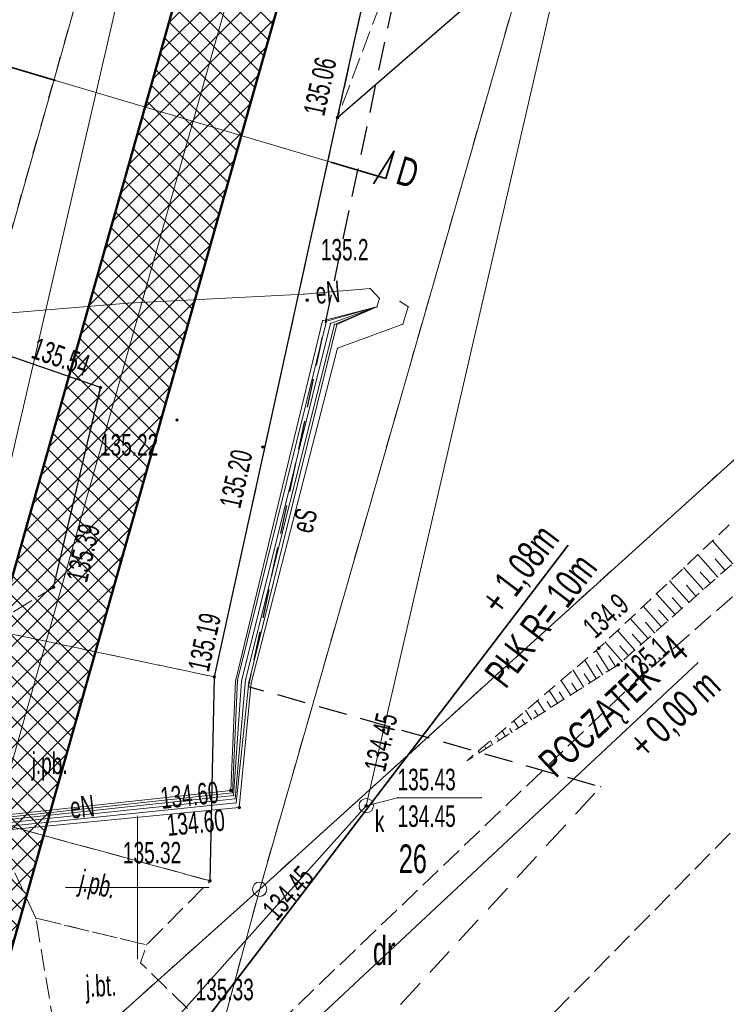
# Model space of a CAD drawing. Extents: x 6456700 to 6518119, y 5963420 to 5980059.
# Tile 79 of 256: x 6512165 to 6512189, y 5964495 to 5964529. Entities that reach past the tile are written whole.
import ezdxf
from ezdxf.enums import TextEntityAlignment as Align

# ---------------------------------------------------------------- set-up
doc = ezdxf.new("R2010")
doc.units = 0
doc.header["$MEASUREMENT"] = 0
for name, pattern in [('L_0_03', [1, 0.5, -0.5]), ('L_0_04', [1.5, 1, -0.5]), ('L_0_52', [1, 0.75, -0.25]), ('L_0_5A', [0.75, 0.5, -0.25])]:
    doc.linetypes.add(name, pattern=pattern)
doc.layers.get('0').update_dxf_attribs({"color": 2, "linetype": 'CONTINUOUS', "lineweight": 5})
for name, color, linetype, lineweight in [('000_Inne__niezydentyfikowane_', 7, 'CONTINUOUS', 18), ('18mm Kreska ciągła', 7, 'CONTINUOUS', 18), ('202_punkt_graniczny', 7, 'CONTINUOUS', 18), ('210_oznaczenie_konturu_uzytku_gruntowego', 96, 'CONTINUOUS', 18), ('211_numer_dzialki_ewidencyjnej', 7, 'CONTINUOUS', 18), ('218_kontur_uzytku_gruntowego', 96, 'L_0_03', 18), ('219_dzialka_ewidencyjna', 7, 'CONTINUOUS', 18), ('35mm Ciągła', 7, 'CONTINUOUS', 35), ('50mm Kreska ciągła', 7, 'CONTINUOUS', 50), ('9mm Kreska ciągła', 252, 'CONTINUOUS', 9), ('jezdnia', 7, 'CONTINUOUS', 18), ('jezdnia_Atr17', 7, 'CONTINUOUS', 18), ('kraweznik', 7, 'CONTINUOUS', 18), ('pikieta_naturalna', 7, 'CONTINUOUS', 18), ('pikieta_naturalna_Atr2', 7, 'CONTINUOUS', 18), ('pikieta_sztuczna', 7, 'CONTINUOUS', 18), ('pikieta_sztuczna_Atr2', 7, 'CONTINUOUS', 18), ('przewod_elektroenergetyczny_podziemny', 7, 'CONTINUOUS', 18), ('przewod_elektroenergetyczny_podziemny_Atr1', 7, 'CONTINUOUS', 18), ('przewod_elektroenergetyczny_sredniego_napiecia', 7, 'CONTINUOUS', 18), ('przewod_kanalizacyjny', 7, 'CONTINUOUS', 18), ('rzedna', 7, 'CONTINUOUS', 18), ('rzedna_Atr2', 7, 'CONTINUOUS', 18), ('rzedna_Atr3', 7, 'CONTINUOUS', 18), ('siatka_krzyrzy', 7, 'CONTINUOUS', 18), ('skarpa_nieumocniona', 7, 'CONTINUOUS', 18), ('studnia_kanalizacyjna', 7, 'CONTINUOUS', 18), ('studnia_kanalizacyjna_Atr17', 7, 'CONTINUOUS', 18), ('Zakres', 7, 'CONTINUOUS', 18)]:
    doc.layers.add(name, color=color, linetype=linetype, lineweight=lineweight)
doc.styles.get("Standard").update_dxf_attribs({"font": 'txt', "width": 0.75})
doc.styles.add('Znaczniki', font='GOTHIC.TTF', dxfattribs={"width": 0.7})

# ---------------------------------------------------------------- blocks, each defined once
blk = doc.blocks.new('mdcp_nowa')
at = {"layer": 'pikieta_naturalna', "linetype": 'Continuous', "lineweight": 18}
for points in [[(6494905.91, 5980970.425, 1), (6494905.91, 5980970.515, 1)], [(6494916.07, 5980958.295, 1), (6494916.07, 5980958.385, 1)], [(6494916.74, 5980957.715, 1), (6494916.74, 5980957.805, 1)]]:
    blk.add_hatch(color=18, dxfattribs=at).paths.add_polyline_path(points)
at = {"layer": 'pikieta_sztuczna', "linetype": 'Continuous', "lineweight": 18}
for points in [[(6494906.97, 5980976.785, 1), (6494906.97, 5980976.875, 1)], [(6494898.72, 5980967.375, 1), (6494898.72, 5980967.465, 1)], [(6494901.38, 5980966.245, 1), (6494901.38, 5980966.335, 1)], [(6494904.37, 5980965.305, 1), (6494904.37, 5980965.395, 1)], [(6494897.08, 5980960.415, 1), (6494897.08, 5980960.505, 1)], [(6494902.68, 5980957.295, 1), (6494902.68, 5980957.385, 1)], [(6494902.53, 5980950.185, 1), (6494902.53, 5980950.275, 1)]]:
    blk.add_hatch(color=18, dxfattribs=at).paths.add_polyline_path(points)
at = {"layer": 'rzedna', "linetype": 'Continuous', "lineweight": 18}
for color, points in [(18, [(6494908.57, 5980955.435, 1), (6494908.57, 5980955.525, 1)]), (1, [(6494903.25, 5980953.335, 1), (6494903.25, 5980953.425, 1)]), (1, [(6494903.55, 5980952.745, 1), (6494903.55, 5980952.835, 1)]), (34, [(6494907.97, 5980952.805, 1), (6494907.97, 5980952.895, 1)]), (18, [(6494905.53, 5980950.085, 1), (6494905.53, 5980950.175, 1)])]:
    blk.add_hatch(color=color, dxfattribs=at).paths.add_polyline_path(points)
at = {"layer": '000_Inne__niezydentyfikowane_', "linetype": 'Continuous', "lineweight": 18, "flags": 128}
for points in [[(6494920.73, 5980961.28), (6494920.02, 5980962.08)], [(6494920.21, 5980960.82), (6494919.52, 5980961.6)], [(6494920.47, 5980961.05), (6494920.12, 5980961.45)], [(6494919.7, 5980960.38), (6494919.03, 5980961.14)], [(6494919.95, 5980960.6), (6494919.61, 5980960.98)], [(6494919.2, 5980959.94), (6494918.54, 5980960.68)], [(6494919.45, 5980960.15), (6494919.12, 5980960.53)], [(6494918.72, 5980959.51), (6494918.07, 5980960.23)], [(6494918.96, 5980959.72), (6494918.63, 5980960.09)], [(6494918.24, 5980959.09), (6494917.61, 5980959.8)], [(6494918.48, 5980959.3), (6494918.16, 5980959.66)], [(6494917.78, 5980958.68), (6494917.16, 5980959.37)], [(6494918.01, 5980958.88), (6494917.7, 5980959.23)], [(6494917.32, 5980958.27), (6494916.72, 5980958.95)], [(6494917.55, 5980958.47), (6494917.24, 5980958.82)], [(6494916.88, 5980957.88), (6494916.29, 5980958.55)], [(6494916.42, 5980957.56), (6494915.98, 5980958.26)], [(6494917.1, 5980958.08), (6494916.8, 5980958.41)], [(6494915.98, 5980957.28), (6494915.58, 5980957.92)], [(6494916.65, 5980957.7), (6494916.42, 5980958.07)], [(6494915.53, 5980956.99), (6494915.17, 5980957.57)], [(6494915.76, 5980957.14), (6494915.56, 5980957.44)], [(6494916.2, 5980957.42), (6494915.99, 5980957.75)], [(6494915.08, 5980956.71), (6494914.75, 5980957.22)], [(6494915.3, 5980956.85), (6494915.13, 5980957.12)], [(6494914.63, 5980956.42), (6494914.34, 5980956.87)], [(6494914.85, 5980956.56), (6494914.7, 5980956.8)], [(6494914.17, 5980956.13), (6494913.93, 5980956.51)], [(6494914.4, 5980956.28), (6494914.27, 5980956.48)], [(6494913.72, 5980955.85), (6494913.52, 5980956.16)], [(6494913.95, 5980955.99), (6494913.84, 5980956.16)], [(6494913.27, 5980955.56), (6494913.11, 5980955.81)], [(6494913.5, 5980955.7), (6494913.4, 5980955.84)], [(6494912.82, 5980955.27), (6494912.7, 5980955.46)], [(6494913.04, 5980955.41), (6494912.97, 5980955.53)], [(6494912.36, 5980954.98), (6494912.29, 5980955.11)], [(6494912.59, 5980955.13), (6494912.54, 5980955.21)], [(6494911.91, 5980954.7), (6494911.87, 5980954.76)], [(6494912.14, 5980954.84), (6494912.11, 5980954.89)]]:
    blk.add_lwpolyline(points, dxfattribs=at)
at = {"layer": '000_Inne__niezydentyfikowane_'}
for p in [(6494920.02, 5980962.08), (6494919.52, 5980961.6), (6494920.12, 5980961.45), (6494919.03, 5980961.14), (6494919.61, 5980960.98), (6494920.47, 5980961.05), (6494918.54, 5980960.68), (6494919.12, 5980960.53), (6494919.95, 5980960.6), (6494920.21, 5980960.82), (6494918.07, 5980960.23), (6494919.7, 5980960.38), (6494918.63, 5980960.09), (6494919.2, 5980959.94), (6494919.45, 5980960.15), (6494917.61, 5980959.8), (6494918.16, 5980959.66), (6494918.72, 5980959.51), (6494918.96, 5980959.72), (6494917.16, 5980959.37), (6494917.7, 5980959.23), (6494918.48, 5980959.3), (6494916.72, 5980958.95), (6494917.24, 5980958.82), (6494918.01, 5980958.88), (6494918.24, 5980959.09), (6494916.29, 5980958.55), (6494917.55, 5980958.47), (6494917.78, 5980958.68), (6494915.98, 5980958.26), (6494916.8, 5980958.41), (6494917.32, 5980958.27), (6494915.58, 5980957.92), (6494916.42, 5980958.07), (6494916.88, 5980957.88), (6494917.1, 5980958.08), (6494915.17, 5980957.57), (6494915.56, 5980957.44), (6494915.99, 5980957.75), (6494916.2, 5980957.42), (6494916.42, 5980957.56), (6494916.65, 5980957.7), (6494914.75, 5980957.22), (6494915.13, 5980957.12), (6494915.76, 5980957.14), (6494915.98, 5980957.28), (6494914.34, 5980956.87), (6494914.7, 5980956.8), (6494915.3, 5980956.85), (6494915.53, 5980956.99), (6494913.93, 5980956.51), (6494914.27, 5980956.48), (6494914.63, 5980956.42), (6494914.85, 5980956.56), (6494915.08, 5980956.71), (6494913.52, 5980956.16), (6494913.84, 5980956.16), (6494914.17, 5980956.13), (6494914.4, 5980956.28), (6494913.11, 5980955.81), (6494913.4, 5980955.84), (6494913.5, 5980955.7), (6494913.72, 5980955.85), (6494913.95, 5980955.99), (6494912.7, 5980955.46), (6494912.97, 5980955.53), (6494913.04, 5980955.41), (6494913.27, 5980955.56), (6494912.29, 5980955.11), (6494912.54, 5980955.21), (6494912.59, 5980955.13), (6494912.82, 5980955.27), (6494911.87, 5980954.76), (6494911.91, 5980954.7), (6494912.11, 5980954.89), (6494912.14, 5980954.84), (6494912.36, 5980954.98)]:
    blk.add_point(p, dxfattribs=at)
at = {"layer": '202_punkt_graniczny', "color": 7, "linetype": 'Continuous', "lineweight": 18}
blk.add_circle((6494904.26, 5980949.94), 0.25, dxfattribs=at)
at = {"layer": '202_punkt_graniczny'}
blk.add_point((6494904.26, 5980949.94), dxfattribs=at)
at = {"layer": '218_kontur_uzytku_gruntowego', "lineweight": 18, "flags": 128}
for points in [[(6494904.26, 5980949.94), (6494922.88, 5981014.92)], [(6494907.1, 5981013.59), (6494894.76, 5980969.89)], [(6494904.26, 5980949.94), (6494934.611, 5980977.438)], [(6494883.82, 5980931.62), (6494904.26, 5980949.94)], [(6494897.73, 5980925.81), (6494904.26, 5980949.94)]]:
    blk.add_lwpolyline(points, dxfattribs=at)
at = {"layer": '218_kontur_uzytku_gruntowego'}
blk.add_point((6494904.26, 5980949.94), dxfattribs=at)
blk.add_point((6494904.26, 5980949.94), dxfattribs=at)
blk.add_point((6494904.26, 5980949.94), dxfattribs=at)
blk.add_point((6494904.26, 5980949.94), dxfattribs=at)
blk.add_point((6494904.26, 5980949.94), dxfattribs=at)
blk.add_point((6494904.26, 5980949.94), dxfattribs=at)
blk.add_point((6494904.26, 5980949.94), dxfattribs=at)
blk.add_point((6494904.26, 5980949.94), dxfattribs=at)
at = {"layer": '219_dzialka_ewidencyjna', "color": 3, "linetype": 'Continuous', "lineweight": 18, "flags": 128}
for points in [[(6494904.26, 5980949.94), (6494922.88, 5981014.92)], [(6494894.76, 5980969.89), (6494907.1, 5981013.59)], [(6494934.611, 5980977.438), (6494904.26, 5980949.94)], [(6494883.82, 5980931.62), (6494904.26, 5980949.94)], [(6494897.73, 5980925.81), (6494904.26, 5980949.94)]]:
    blk.add_lwpolyline(points, dxfattribs=at)
at = {"layer": '219_dzialka_ewidencyjna', "color": 3}
blk.add_point((6494904.26, 5980949.94), dxfattribs=at)
blk.add_point((6494904.26, 5980949.94), dxfattribs=at)
blk.add_point((6494904.26, 5980949.94), dxfattribs=at)
blk.add_point((6494904.26, 5980949.94), dxfattribs=at)
at = {"layer": 'jezdnia', "color": 7, "linetype": 'L_0_52', "lineweight": 18, "flags": 128}
for points in [[(6494901.28, 5981033.55), (6494895.98, 5981037.05), (6494891.79, 5981038.5), (6494887.13, 5981039.27), (6494882.27, 5981039.11), (6494875.49, 5981037.4), (6494866.94, 5981034.2), (6494865.13, 5981033.98), (6494863.73, 5981033.8), (6494859.98, 5981033.33), (6494859.47, 5981035.75), (6494866.03, 5981036.51), (6494874.51, 5981040.25), (6494881.85, 5981042.1), (6494887.33, 5981042.28), (6494892.57, 5981041.41), (6494897.26, 5981039.7), (6494882.58, 5981059.01), (6494884.95, 5981060.87), (6494891.08, 5981052.78), (6494898.92, 5981042.35), (6494908.85, 5981029.59), (6494911.52, 5981023.9), (6494915.25, 5981014.07), (6494914.78, 5981012.09), (6494906.97, 5980976.83), (6494902.68, 5980957.34), (6494894.73, 5980959.02), (6494897.08, 5980960.46), (6494898.72, 5980967.42), (6494893.04, 5980969.39), (6494900.7, 5981004.04), (6494905.1, 5981024.68), (6494905.84, 5981028.59), (6494904.34, 5981030.87)], [(6494910.43, 5980986.04), (6494911.08, 5980985.84), (6494923.86, 5980997.3), (6494928.59, 5981006.39), (6494924.9, 5981009.58), (6494914.78, 5981012.09), (6494915.25, 5981014.07), (6494926.7, 5981012.44), (6494925.86, 5981009.71), (6494927.38, 5981009.24), (6494927.14, 5981008.42), (6494930.47, 5981007.46), (6494934.47, 5981006.27), (6494937.336, 5981005.402), (6494936.179, 5980993.529), (6494928.9, 5980995.86), (6494906.97, 5980976.83)], [(6494800.98, 5980766.05), (6494800.28, 5980765.21), (6494799.58, 5980764.38), (6494798.86, 5980763.57), (6494798.14, 5980762.76), (6494797.4, 5980761.96), (6494796.65, 5980761.17), (6494795.56, 5980759.97), (6494794.45, 5980758.8), (6494793.3, 5980757.65), (6494792.14, 5980756.53), (6494790.94, 5980755.44), (6494789.72, 5980754.37), (6494788.47, 5980753.34), (6494787.2, 5980752.33), (6494785.91, 5980751.36), (6494784.6, 5980750.41), (6494783.26, 5980749.5), (6494781.9, 5980748.62), (6494780.52, 5980747.77), (6494779.49, 5980747.15), (6494778.44, 5980746.54), (6494777.4, 5980745.94), (6494776.34, 5980745.36), (6494775.28, 5980744.78), (6494774.21, 5980744.23), (6494773.13, 5980743.68), (6494772.05, 5980743.15), (6494770.96, 5980742.63), (6494769.86, 5980742.12), (6494768.76, 5980741.63), (6494767.65, 5980741.15), (6494766.54, 5980740.68), (6494754.8, 5980736.16), (6494735.09, 5980729.04), (6494724.78, 5980724.36), (6494723.57, 5980723.74), (6494722.37, 5980723.09), (6494721.19, 5980722.42), (6494720.02, 5980721.72), (6494718.86, 5980721.01), (6494717.72, 5980720.27), (6494716.59, 5980719.51), (6494715.47, 5980718.73), (6494714.37, 5980717.93), (6494713.29, 5980717.1), (6494712.22, 5980716.26), (6494711.16, 5980715.4), (6494710.13, 5980714.51), (6494709.11, 5980713.61), (6494707.48, 5980712.2), (6494705.88, 5980710.76), (6494704.3, 5980709.3), (6494702.75, 5980707.8), (6494701.22, 5980706.28), (6494699.72, 5980704.74), (6494698.24, 5980703.17), (6494696.79, 5980701.57), (6494695.37, 5980699.95), (6494693.98, 5980698.31), (6494692.61, 5980696.64), (6494691.28, 5980694.95), (6494689.97, 5980693.24), (6494678.42, 5980678.9), (6494663.6, 5980660.49), (6494656.62, 5980651.14), (6494655.4, 5980649.55), (6494654.2, 5980647.93), (6494653.04, 5980646.3), (6494651.91, 5980644.64), (6494650.81, 5980642.95), (6494649.75, 5980641.25), (6494648.71, 5980639.53), (6494647.72, 5980637.79), (6494646.75, 5980636.02), (6494645.82, 5980634.24), (6494644.93, 5980632.44), (6494644.07, 5980630.63), (6494643.25, 5980628.8), (6494642.46, 5980626.95), (6494642.09, 5980625.98), (6494641.74, 5980625), (6494641.4, 5980624.01), (6494641.09, 5980623.02), (6494640.79, 5980622.02), (6494640.5, 5980621.01), (6494640.24, 5980620.01), (6494639.99, 5980618.99), (6494639.76, 5980617.98), (6494639.55, 5980616.96), (6494639.36, 5980615.93), (6494639.19, 5980614.9), (6494639.03, 5980613.87), (6494638.89, 5980612.84), (6494638.61, 5980611.3), (6494638.37, 5980609.75), (6494638.16, 5980608.19), (6494638, 5980606.63), (6494637.87, 5980605.07), (6494637.78, 5980603.5), (6494637.73, 5980601.93), (6494637.72, 5980600.36), (6494637.727, 5980600.016), (6494630.507, 5980602.343), (6494630.51, 5980602.97), (6494630.54, 5980604.31), (6494630.59, 5980605.65), (6494630.67, 5980606.99), (6494630.77, 5980608.32), (6494630.9, 5980609.66), (6494631.05, 5980610.99), (6494631.23, 5980612.32), (6494631.43, 5980613.64), (6494631.66, 5980614.96), (6494631.91, 5980616.28), (6494632.19, 5980617.59), (6494632.49, 5980618.9), (6494632.82, 5980620.2), (6494633.17, 5980621.49), (6494633.52, 5980622.8), (6494633.9, 5980624.09), (6494634.3, 5980625.39), (6494634.72, 5980626.67), (6494635.16, 5980627.95), (6494635.63, 5980629.21), (6494636.12, 5980630.47), (6494636.63, 5980631.72), (6494637.17, 5980632.96), (6494637.73, 5980634.19), (6494638.31, 5980635.41), (6494638.91, 5980636.62), (6494639.53, 5980637.82), (6494640.18, 5980639.01), (6494651.91, 5980654.89), (6494659.39, 5980664.48), (6494673.45, 5980682.25), (6494686.07, 5980698.81), (6494697.34, 5980711.93), (6494704.77, 5980718.76), (6494705.95, 5980719.62), (6494707.13, 5980720.47), (6494708.32, 5980721.31), (6494709.52, 5980722.13), (6494710.73, 5980722.95), (6494711.95, 5980723.75), (6494713.17, 5980724.54), (6494714.41, 5980725.31), (6494715.65, 5980726.08), (6494716.89, 5980726.83), (6494718.15, 5980727.57), (6494719.41, 5980728.3), (6494720.68, 5980729.01), (6494721.96, 5980729.71), (6494733.02, 5980734.84), (6494752.65, 5980741.77), (6494764.04, 5980746.21), (6494765.1, 5980746.65), (6494766.15, 5980747.09), (6494767.2, 5980747.55), (6494768.24, 5980748.02), (6494769.28, 5980748.5), (6494770.32, 5980748.99), (6494771.34, 5980749.49), (6494772.37, 5980750.01), (6494773.38, 5980750.53), (6494774.39, 5980751.07), (6494775.4, 5980751.61), (6494776.4, 5980752.17), (6494777.39, 5980752.74), (6494778.56, 5980753.48), (6494779.71, 5980754.25), (6494780.85, 5980755.04), (6494781.97, 5980755.85), (6494783.08, 5980756.68), (6494784.17, 5980757.53), (6494785.24, 5980758.41), (6494786.3, 5980759.3), (6494787.34, 5980760.22), (6494788.36, 5980761.15), (6494789.36, 5980762.11), (6494790.34, 5980763.08), (6494791.31, 5980764.08), (6494792.25, 5980765.09), (6494796.57, 5980770.19), (6494801.12, 5980776.47), (6494807.76, 5980786.96), (6494824.2, 5980815.58), (6494837.02, 5980838.19), (6494852.07, 5980864.69), (6494865.45, 5980888.16), (6494878.03, 5980909.37), (6494879.23, 5980911.4), (6494880.45, 5980913.41), (6494881.7, 5980915.41), (6494882.97, 5980917.4), (6494884.25, 5980919.37), (6494885.56, 5980921.33), (6494886.89, 5980923.28), (6494888.25, 5980925.21), (6494889.62, 5980927.12), (6494891.01, 5980929.02), (6494892.43, 5980930.91), (6494893.86, 5980932.78), (6494895.32, 5980934.63), (6494896.79, 5980936.47), (6494904.42, 5980944.79), (6494917.35, 5980957.18), (6494930.46, 5980968.66), (6494934.059, 5980971.777), (6494933.221, 5980963.181), (6494926.63, 5980957.35), (6494921.6, 5980952.87), (6494901.47, 5980932.34), (6494900.03, 5980930.62), (6494898.61, 5980928.88), (6494897.21, 5980927.13), (6494895.83, 5980925.35), (6494894.48, 5980923.57), (6494893.14, 5980921.76), (6494891.83, 5980919.94), (6494890.54, 5980918.1), (6494889.28, 5980916.25), (6494888.04, 5980914.38), (6494886.82, 5980912.49), (6494885.62, 5980910.59), (6494884.45, 5980908.68), (6494883.3, 5980906.75), (6494870.77, 5980885.48), (6494856.93, 5980861.45), (6494842.16, 5980835.5), (6494829.15, 5980812.43), (6494813, 5980783.94), (6494806.11, 5980773.06), (6494805.51, 5980772.15), (6494804.9, 5980771.26), (6494804.27, 5980770.37), (6494803.64, 5980769.49), (6494802.99, 5980768.61), (6494802.33, 5980767.75), (6494801.66, 5980766.89)], [(6494881.54, 5980962.18), (6494894.73, 5980959.02), (6494902.68, 5980957.34), (6494902.53, 5980950.23), (6494894.89, 5980952.32), (6494893.7, 5980952.61), (6494892.01, 5980953.3), (6494880.09, 5980956.97)], [(6494896.47, 5980948.93), (6494894.89, 5980952.32), (6494902.53, 5980950.23), (6494900.32, 5980948)], [(6494897.1, 5980945.14), (6494896.47, 5980948.93), (6494900.32, 5980948), (6494900.11, 5980947.37), (6494902.16, 5980945.38)]]:
    blk.add_lwpolyline(points, close=True, dxfattribs=at)
at = {"layer": 'jezdnia'}
for p in [(6494906.97, 5980976.83), (6494906.97, 5980976.83), (6494898.72, 5980967.42), (6494897.08, 5980960.46), (6494902.68, 5980957.34), (6494902.68, 5980957.34), (6494917.35, 5980957.18), (6494902.53, 5980950.23), (6494902.53, 5980950.23), (6494896.47, 5980948.93), (6494896.47, 5980948.93), (6494900.32, 5980948), (6494900.32, 5980948), (6494900.11, 5980947.37)]:
    blk.add_point(p, dxfattribs=at)
at = {"layer": 'kraweznik', "color": 7, "linetype": 'Continuous', "lineweight": 25, "flags": 128}
for points in [[(6494897.08, 5980960.46), (6494898.72, 5980967.42), (6494893.04, 5980969.39), (6494900.7, 5981004.04), (6494905.1, 5981024.68)], [(6494902.53, 5980950.23), (6494902.68, 5980957.34), (6494906.97, 5980976.83), (6494914.78, 5981012.09), (6494924.9, 5981009.58)], [(6494906.97, 5980976.83), (6494928.9, 5980995.86), (6494936.179, 5980993.529)]]:
    blk.add_lwpolyline(points, dxfattribs=at)
at = {"layer": 'kraweznik'}
for p in [(6494906.97, 5980976.83), (6494906.97, 5980976.83), (6494898.72, 5980967.42), (6494897.08, 5980960.46), (6494902.68, 5980957.34), (6494902.53, 5980950.23)]:
    blk.add_point(p, dxfattribs=at)
at = {"layer": 'pikieta_naturalna', "color": 7, "linetype": 'Continuous', "lineweight": 18}
for centre in [(6494905.91, 5980970.47), (6494916.07, 5980958.34), (6494916.74, 5980957.76)]:
    blk.add_circle(centre, 0.045, dxfattribs=at)
at = {"layer": 'pikieta_naturalna'}
for p in [(6494905.91, 5980970.47), (6494916.07, 5980958.34), (6494916.74, 5980957.76)]:
    blk.add_point(p, dxfattribs=at)
at = {"layer": 'pikieta_sztuczna', "color": 7, "linetype": 'Continuous', "lineweight": 18}
for centre in [(6494906.97, 5980976.83), (6494898.72, 5980967.42), (6494901.38, 5980966.29), (6494904.37, 5980965.35), (6494897.08, 5980960.46), (6494902.68, 5980957.34), (6494902.53, 5980950.23)]:
    blk.add_circle(centre, 0.045, dxfattribs=at)
at = {"layer": 'pikieta_sztuczna'}
for p in [(6494906.97, 5980976.83), (6494898.72, 5980967.42), (6494901.38, 5980966.29), (6494904.37, 5980965.35), (6494897.08, 5980960.46), (6494902.68, 5980957.34), (6494902.53, 5980950.23)]:
    blk.add_point(p, dxfattribs=at)
at = {"layer": 'przewod_elektroenergetyczny_podziemny', "color": 1, "linetype": 'Continuous', "lineweight": 18, "flags": 128}
for points in [[(6494908.43, 5980970.52), (6494908.34, 5980970.23), (6494906.45, 5980969.75), (6494903.42, 5980957.19), (6494903.25, 5980953.38), (6494890.86, 5980952.03), (6494890.39, 5980952.09), (6494887.59, 5980952.84), (6494886.06, 5980952.15), (6494860.75, 5980960.24), (6494853.18, 5980962.73), (6494852.67, 5980963.26), (6494852.89, 5980965.41), (6494852.62, 5980968.44), (6494854.74, 5980983.41), (6494855.16, 5980986.5), (6494856.42, 5980990.7), (6494858.65, 5981000.54), (6494856.16, 5981003.01), (6494859.8, 5981027.57)], [(6494908.43, 5980970.52), (6494908.34, 5980970.23), (6494906.59, 5980969.74), (6494903.49, 5980957.22), (6494903.31, 5980953.3), (6494890.87, 5980951.95), (6494890.36, 5980951.98), (6494887.63, 5980952.77), (6494886.05, 5980952.05), (6494860.68, 5980960.13), (6494853.12, 5980962.65), (6494852.52, 5980963.21), (6494852.74, 5980965.4), (6494852.54, 5980968.4), (6494854.54, 5980983.43), (6494855.08, 5980986.57), (6494856.28, 5980990.75), (6494858.56, 5981000.43), (6494856, 5981003.05), (6494859.53, 5981027.59)], [(6494908.34, 5980970.23), (6494906.72, 5980969.66), (6494903.63, 5980957.19), (6494903.35, 5980953.2), (6494890.86, 5980951.87), (6494890.39, 5980951.9), (6494887.65, 5980952.72), (6494886.1, 5980951.98), (6494860.62, 5980959.95), (6494853.08, 5980962.59), (6494852.41, 5980963.12), (6494852.64, 5980965.43), (6494852.46, 5980968.42), (6494854.39, 5980983.46), (6494854.96, 5980986.81), (6494855.97, 5980990.87), (6494831.65, 5980996.68), (6494819.62, 5980999.32), (6494800.81, 5981004.06), (6494784.8, 5981007.33), (6494784.14, 5981005.39), (6494784.29, 5981004.95)], [(6494905.8, 5980970.68), (6494899.67, 5980970.36), (6494893.48, 5980969.85), (6494891.38, 5980970.44), (6494887.61, 5980971.48), (6494885.32, 5980972.19), (6494884.74, 5980971.86), (6494884.5, 5980971.3), (6494882.5, 5980966.56), (6494879.64, 5980956.54)], [(6494908.43, 5980970.52), (6494908.1, 5980970.87), (6494905.8, 5980970.68)], [(6494847.93, 5980964.9), (6494848.1, 5980965.18), (6494851.79, 5980963.28), (6494852.31, 5980963.02), (6494853.04, 5980962.52), (6494860.59, 5980959.83), (6494886.12, 5980951.83), (6494887.67, 5980952.63), (6494890.27, 5980951.84), (6494890.8, 5980951.76), (6494903.4, 5980953.09), (6494903.77, 5980957.24), (6494906.86, 5980969.62), (6494908.34, 5980970.23), (6494908.43, 5980970.52)], [(6494908.43, 5980970.52), (6494908.34, 5980970.23), (6494906.94, 5980969.62), (6494903.88, 5980957.14), (6494903.44, 5980952.95), (6494890.79, 5980951.65), (6494890.24, 5980951.74), (6494887.78, 5980942.78), (6494887.12, 5980939.04), (6494890, 5980936.61), (6494889.74, 5980935.47)], [(6494890.22, 5980941.65), (6494889.24, 5980941.4), (6494888.07, 5980942.81), (6494890.79, 5980951.56), (6494903.55, 5980952.79), (6494903.96, 5980957.12), (6494906.97, 5980968.79), (6494909.24, 5980969.63), (6494909.43, 5980970.23), (6494909.14, 5980970.43)]]:
    blk.add_lwpolyline(points, dxfattribs=at)
at = {"layer": 'przewod_elektroenergetyczny_podziemny'}
for p in [(6494908.1, 5980970.87), (6494905.8, 5980970.68), (6494905.8, 5980970.68), (6494908.43, 5980970.52), (6494908.43, 5980970.52), (6494908.43, 5980970.52), (6494908.43, 5980970.52), (6494908.43, 5980970.52), (6494899.67, 5980970.36), (6494908.34, 5980970.23), (6494908.34, 5980970.23), (6494908.34, 5980970.23), (6494908.34, 5980970.23), (6494908.34, 5980970.23), (6494909.14, 5980970.43), (6494909.43, 5980970.23), (6494906.45, 5980969.75), (6494906.59, 5980969.74), (6494906.72, 5980969.66), (6494906.86, 5980969.62), (6494906.94, 5980969.62), (6494909.24, 5980969.63), (6494906.97, 5980968.79), (6494903.42, 5980957.19), (6494903.49, 5980957.22), (6494903.63, 5980957.19), (6494903.77, 5980957.24), (6494903.88, 5980957.14), (6494903.96, 5980957.12), (6494903.25, 5980953.38), (6494903.31, 5980953.3), (6494903.35, 5980953.2), (6494903.4, 5980953.09), (6494903.44, 5980952.95), (6494903.55, 5980952.79)]:
    blk.add_point(p, dxfattribs=at)
at = {"layer": 'przewod_elektroenergetyczny_sredniego_napiecia', "color": 1, "linetype": 'Continuous', "lineweight": 18, "flags": 128}
blk.add_lwpolyline([(6494907.06, 5981014.49), (6494890.22, 5980941.65)], dxfattribs=at)
at = {"layer": 'przewod_kanalizacyjny', "color": 34, "linetype": 'Continuous', "lineweight": 18, "flags": 128}
for points in [[(6494907.97, 5980952.85), (6494908.57, 5980955.48), (6494913.95, 5980978.8), (6494914.62, 5980981.7)], [(6494886.11, 5980928.32), (6494888.23, 5980930.72), (6494905.53, 5980950.13), (6494907.97, 5980952.85)]]:
    blk.add_lwpolyline(points, dxfattribs=at)
at = {"layer": 'przewod_kanalizacyjny'}
for p in [(6494913.95, 5980978.8), (6494908.57, 5980955.48), (6494907.97, 5980952.85), (6494907.97, 5980952.85), (6494905.53, 5980950.13)]:
    blk.add_point(p, dxfattribs=at)
at = {"layer": 'rzedna', "color": 7, "linetype": 'Continuous', "lineweight": 18}
for centre in [(6494908.57, 5980955.48), (6494905.53, 5980950.13)]:
    blk.add_circle(centre, 0.045, dxfattribs=at)
at = {"layer": 'rzedna', "color": 1, "linetype": 'Continuous', "lineweight": 18}
for centre in [(6494903.25, 5980953.38), (6494903.55, 5980952.79)]:
    blk.add_circle(centre, 0.045, dxfattribs=at)
at = {"layer": 'rzedna', "color": 34, "linetype": 'Continuous', "lineweight": 18}
blk.add_circle((6494907.97, 5980952.85), 0.045, dxfattribs=at)
at = {"layer": 'rzedna'}
for p in [(6494908.57, 5980955.48), (6494903.25, 5980953.38), (6494903.55, 5980952.79), (6494907.97, 5980952.85), (6494905.53, 5980950.13)]:
    blk.add_point(p, dxfattribs=at)
at = {"layer": 'rzedna_Atr2', "color": 7, "linetype": 'Continuous', "lineweight": 18, "flags": 128}
blk.add_lwpolyline([(6494907.97, 5980952.85), (6494909.06, 5980953.13), (6494911.977, 5980953.13)], dxfattribs=at)
at = {"layer": 'rzedna_Atr2'}
for p in [(6494909.06, 5980953.13), (6494911.977, 5980953.13), (6494907.97, 5980952.85)]:
    blk.add_point(p, dxfattribs=at)
at = {"layer": 'siatka_krzyrzy', "linetype": 'Continuous', "lineweight": 18, "flags": 128}
for points in [[(6494900, 5980947.5), (6494900, 5980952.5)], [(6494897.5, 5980950), (6494902.5, 5980950)]]:
    blk.add_lwpolyline(points, dxfattribs=at)
at = {"layer": 'skarpa_nieumocniona', "color": 7, "linetype": 'L_0_5A', "lineweight": 18, "flags": 128}
blk.add_lwpolyline([(6494934.192, 5980973.14), (6494929.83, 5980969.33), (6494916.74, 5980957.76), (6494911.49, 5980954.43), (6494916.07, 5980958.34), (6494928.99, 5980970.56), (6494934.393, 5980975.202)], close=True, dxfattribs=at)
at = {"layer": 'skarpa_nieumocniona'}
for p in [(6494916.07, 5980958.34), (6494916.07, 5980958.34), (6494916.74, 5980957.76), (6494916.74, 5980957.76), (6494911.49, 5980954.43), (6494911.49, 5980954.43)]:
    blk.add_point(p, dxfattribs=at)
at = {"layer": 'studnia_kanalizacyjna', "color": 34, "linetype": 'Continuous', "lineweight": 13}
blk.add_circle((6494907.97, 5980952.85), 0.25, dxfattribs=at)
at = {"layer": 'studnia_kanalizacyjna'}
blk.add_point((6494907.97, 5980952.85), dxfattribs=at)
at = {"layer": 'Zakres', "linetype": 'L_0_04', "lineweight": 25, "flags": 128}
blk.add_lwpolyline([(6495113.77, 5985050.22), (6495121.12, 5984877.07), (6495125.76, 5984757.87), (6495129.89, 5984649.81), (6495141.08, 5984611.3), (6495145.77, 5984544.53), (6495147.36, 5984487.27), (6495157.22, 5984392.07), (6495162.95, 5984387.45), (6495180.24, 5984384.16), (6495229.5, 5984386.61), (6495251.65, 5984373.41), (6495258.77, 5984357.12), (6495255.44, 5984330.44), (6495250.77, 5984304.39), (6495252.21, 5984282.78), (6495255.46, 5984256.45), (6495254.94, 5984238.25), (6495266.4, 5984211), (6495277.24, 5984182.33), (6495294.2, 5984133.19), (6495300.94, 5984095.37), (6495313.24, 5984037.69), (6495317.44, 5983978.18), (6495300.35, 5983922.18), (6495282.35, 5983883.38), (6495266.21, 5983862.23), (6495242.03, 5983839.67), (6495211.11, 5983816.86), (6495158.26, 5983772.66), (6495130.6, 5983651.16), (6495116.31, 5983543.43), (6495129.51, 5983346.73), (6495134.58, 5983264.71), (6495139.64, 5983186.97), (6495193.25, 5983077.94), (6495199.2, 5983041.97), (6495206.23, 5983026), (6495208.96, 5983004.88), (6495202.27, 5982979.48), (6495202.42, 5982950.13), (6495209.35, 5982897.38), (6495215.97, 5982850.34), (6495228.6, 5982809.97), (6495226.85, 5982778.82), (6495225.04, 5982750.56), (6495220.26, 5982723.37), (6495226.54, 5982679.97), (6495206.06, 5982669.48), (6495192.68, 5982657.71), (6495184.57, 5982648.65), (6495174.78, 5982624.58), (6495164.23, 5982604.61), (6495150.7, 5982588.3), (6495137.69, 5982582.43), (6495118.26, 5982573.75), (6495100.35, 5982558.42), (6495090.36, 5982544.99), (6495075.87, 5982519.06), (6495060.83, 5982499.68), (6495049.41, 5982485.49), (6495035.07, 5982459.7), (6495006.7, 5982406.64), (6494980.89, 5982351.84), (6494944.35, 5982293.29), (6494925.72, 5982250.11), (6494905.2, 5982190.37), (6494898.43, 5982153.5), (6494879.51, 5982063.89), (6494864.14, 5981992.66), (6494816.93, 5981768.61), (6494777.79, 5981577.7), (6494739.84, 5981394.72), (6494718.65, 5981297.89), (6494716.45, 5981237.31), (6494738.62, 5981208.21), (6494776.48, 5981173.06), (6494817.16, 5981137.44), (6494847.63, 5981109.8), (6494877.39, 5981077.08), (6494912.75, 5981030.55), (6494916.06, 5981014.71), (6494903.86, 5980957.01), (6494916.13, 5980953.51), (6494892.32, 5980927.59), (6494850.7, 5980858.8), (6494806.81, 5980779.89), (6494785.1, 5980753.49), (6494715.22, 5980723.29), (6494679.96, 5980686.78), (6494651.35, 5980651.29), (6494549.14, 5980683.24), (6494511.84, 5980659.66), (6494443.61, 5980630.33), (6494428.78, 5980598.6), (6494431.58, 5980579.46), (6494420.56, 5980549.76), (6494416.45, 5980528.2), (6494403.86, 5980507.16), (6494388.89, 5980482.96), (6494365.32, 5980407.99), (6494335.67, 5980315.15), (6494332.29, 5980297.41), (6494335.1, 5980278.18), (6494347.25, 5980254.84), (6494336.79, 5980250.09), (6494300.04, 5980271.34), (6494320.8, 5980301.43), (6494336.81, 5980349.17), (6494344.85, 5980380.92), (6494360.85, 5980437.13), (6494374.18, 5980476.38), (6494386.14, 5980498.84), (6494403.02, 5980528.52), (6494411.33, 5980563.19), (6494420.84, 5980586.25), (6494420.25, 5980601.11), (6494434.95, 5980635.94), (6494446.75, 5980644.99), (6494465.77, 5980647.27), (6494513.02, 5980669.46), (6494507.85, 5980679.68), (6494547.89, 5980705.83), (6494570.06, 5980691.34), (6494636.17, 5980669.05), (6494706.14, 5980756.86), (6494742.78, 5980772.58), (6494798.53, 5980814.27), (6494826.12, 5980867.97), (6494849.57, 5980908.6), (6494845.35, 5980942.01), (6494853.94, 5980970.83), (6494891.08, 5980960.54), (6494890.11, 5980965.73), (6494903.94, 5981025.69), (6494869.98, 5981070.3), (6494770.97, 5981160.58), (6494728.18, 5981200.64), (6494706.13, 5981229.56), (6494707.94, 5981299.75), (6494728.84, 5981398.1), (6494767.06, 5981580.19), (6494806.17, 5981770.55), (6494854.36, 5981994.76), (6494869.73, 5982065.97), (6494888.61, 5982155.44), (6494891.67, 5982173.95), (6494895.82, 5982197.45), (6494916.38, 5982253.72), (6494935.47, 5982297.95), (6494954.97, 5982331.67), (6494972.09, 5982356.64), (6494997.76, 5982411.14), (6495026.29, 5982464.48), (6495041.09, 5982491.09), (6495052.99, 5982505.88), (6495067.51, 5982524.6), (6495081.94, 5982550.43), (6495092.99, 5982565.28), (6495112.86, 5982582.29), (6495133.59, 5982591.55), (6495144.48, 5982596.46), (6495155.87, 5982610.19), (6495165.7, 5982628.8), (6495175.96, 5982654.03), (6495185.62, 5982664.83), (6495200.4, 5982677.82), (6495212.49, 5982688.04), (6495209.64, 5982723.43), (6495215.22, 5982750.57), (6495216.87, 5982779.54), (6495218.31, 5982809.31), (6495206.86, 5982847.92), (6495199.44, 5982894.74), (6495192.11, 5982948.71), (6495190.16, 5982979.24), (6495183.47, 5983075.16), (6495129.79, 5983184.34), (6495124.6, 5983264.07), (6495119.53, 5983346.09), (6495106.27, 5983543.75), (6495120.74, 5983652.9), (6495148.75, 5983779.42), (6495204.15, 5983826.04), (6495273.41, 5983889.36), (6495288.53, 5983927.42), (6495300.83, 5983964.69), (6495303.91, 5983980.14), (6495301.32, 5984039.55), (6495291.1, 5984093.63), (6495284.5, 5984130.67), (6495267.84, 5984178.93), (6495257.12, 5984207.3), (6495244.96, 5984236.19), (6495244.79, 5984255.42), (6495242.25, 5984281.97), (6495240.71, 5984304.95), (6495245.55, 5984331.94), (6495248.51, 5984355.64), (6495243.77, 5984366.47), (6495226.98, 5984376.47), (6495179.54, 5984374.12), (6495158.61, 5984378.09), (6495147.7, 5984386.91), (6495137.38, 5984486.61), (6495135.78, 5984544.04), (6495131.18, 5984609.54), (6495119.95, 5984648.2), (6495115.76, 5984757.49), (6495111.12, 5984876.67), (6495103.73, 5985050.93), (6495109.36, 5985081.73), (6495120.41, 5985085.88)], close=True, dxfattribs=at)
at = {"layer": 'Zakres'}
for p in [(6494903.86, 5980957.01), (6494916.13, 5980953.51)]:
    blk.add_point(p, dxfattribs=at)
at = {"layer": '210_oznaczenie_konturu_uzytku_gruntowego', "lineweight": 20, "width": 0.66}
blk.add_text('dr', height=1, dxfattribs=at).set_placement((6494908.2, 5980948.3), align=Align.TOP_LEFT)
at = {"layer": '211_numer_dzialki_ewidencyjnej', "color": 7, "lineweight": 20, "width": 0.66}
blk.add_text('26', height=1, dxfattribs=at).set_placement((6494909.1, 5980951.5), align=Align.TOP_LEFT)
at = {"layer": 'jezdnia_Atr17', "color": 7, "lineweight": 15, "width": 0.66}
blk.add_text('j.pb.', height=0.75, dxfattribs=at).set_placement((6494896.32, 5980954.7), align=Align.TOP_LEFT)
for s, rotation, p in [('j.pb.', 346.4, (6494898.106, 5980950.629)), ('j.bt.', 2.7, (6494898.184, 5980946.929))]:
    blk.add_text(s, height=0.75, rotation=rotation, dxfattribs=at).set_placement(p, align=Align.TOP_LEFT)
at = {"layer": 'pikieta_naturalna_Atr2', "color": 7, "lineweight": 15, "width": 0.66}
blk.add_text('135.2', height=0.75, dxfattribs=at).set_placement((6494906.39, 5980972.6), align=Align.TOP_LEFT)
for s, rotation, p in [('134.9', 41.8, (6494915.44, 5980959.2)), ('135.1', 41.7, (6494916.84, 5980957.69))]:
    blk.add_text(s, height=0.75, rotation=rotation, dxfattribs=at).set_placement(p, align=Align.TOP_LEFT)
at = {"layer": 'pikieta_sztuczna_Atr2', "color": 7, "lineweight": 15, "width": 0.66}
for s, rotation, p in [('135.06', 77.5, (6494905.77, 5980977.01)), ('135.54', 340.9, (6494896.506, 5980969.179)), ('135.20', 77.6, (6494902.848, 5980963.331)), ('135.39', 76.7, (6494897.51, 5980960.762)), ('135.19', 77.6, (6494901.75, 5980957.64))]:
    blk.add_text(s, height=0.75, rotation=rotation, dxfattribs=at).set_placement(p, align=Align.TOP_LEFT)
for s, p in [('135.22', (6494898.7, 5980965.8)), ('135.32', (6494899.5, 5980951.59)), ('135.33', (6494902.03, 5980946.82))]:
    blk.add_text(s, height=0.75, dxfattribs=at).set_placement(p, align=Align.TOP_LEFT)
at = {"layer": 'przewod_elektroenergetyczny_podziemny_Atr1', "color": 1, "lineweight": 15, "width": 0.66}
for s, rotation, p in [('eN', 4.7, (6494906.179, 5980971.084)), ('eS', 75.5, (6494905.35, 5980962.49)), ('eN', 6.2, (6494897.619, 5980953.143))]:
    blk.add_text(s, height=0.75, rotation=rotation, dxfattribs=at).set_placement(p, align=Align.TOP_LEFT)
at = {"layer": 'rzedna_Atr2', "color": 7, "lineweight": 15, "width": 0.66}
for rotation, p in [(77.3, (6494907.888, 5980954.156)), (48.5, (6494904.293, 5980949.299))]:
    blk.add_text('134.45', height=0.75, rotation=rotation, dxfattribs=at).set_placement(p, align=Align.TOP_LEFT)
at = {"layer": 'rzedna_Atr2', "color": 34, "lineweight": 15, "width": 0.66}
blk.add_text('135.43', height=0.75, dxfattribs=at).set_placement((6494909.06, 5980954.138), align=Align.TOP_LEFT)
at = {"layer": 'rzedna_Atr2', "color": 1, "lineweight": 15, "width": 0.66}
for rotation, p in [(6.2, (6494900.769, 5980953.483)), (5.5, (6494900.99, 5980952.54))]:
    blk.add_text('134.60', height=0.75, rotation=rotation, dxfattribs=at).set_placement(p, align=Align.TOP_LEFT)
at = {"layer": 'rzedna_Atr3', "color": 34, "lineweight": 15, "width": 0.66}
blk.add_text('134.45', height=0.75, dxfattribs=at).set_placement((6494909.06, 5980952.862), align=Align.TOP_LEFT)
at = {"layer": 'studnia_kanalizacyjna_Atr17', "color": 34, "lineweight": 15, "width": 0.66}
blk.add_text('k', height=0.75, dxfattribs=at).set_placement((6494908.27, 5980952.68), align=Align.TOP_LEFT)

msp = doc.modelspace()

# ---------------------------------------------------------------- block references
at = {"linetype": 'ByBlock'}
msp.add_blockref('mdcp_nowa', (17268.786, -16450.998), dxfattribs=at)

# ---------------------------------------------------------------- next in the draw order: hatches: boundary and pattern name
at = {"layer": '9mm Kreska ciągła'}
h = msp.add_hatch(dxfattribs=at)
h.set_pattern_fill('ANSI37', color=256, scale=4)
h.set_pattern_definition([(45, (6511391.7311, 5964414.95413), (-0.3535534, 0.3535534), []), (135, (6511391.7311, 5964414.95413), (-0.3535534, -0.3535534), [])])
h.paths.add_polyline_path([(6511984.082, 5964771.402), (6511986.655, 5964773.776), (6512013.817, 5964744.33, 0.025742), (6512032.026, 5964726.523), (6512141.367, 5964630.089, -0.068261), (6512159.562, 5964608.994), (6512175.935, 5964583.751, -0.215922), (6512180.47, 5964553.766), (6512164.353, 5964496.691, 0.178914), (6512164.804, 5964490.987, 0.545091), (6512169.798, 5964490.285), (6512163.387, 5964482.863, 0.371591), (6512163.389, 5964486.781, -0.251667), (6512160.985, 5964497.642), (6512177.102, 5964554.717, 0.215922), (6512172.999, 5964581.847), (6512156.625, 5964607.09, 0.068261), (6512139.052, 5964627.464), (6512029.711, 5964723.898, -0.025742), (6512011.245, 5964741.957)])

# ---------------------------------------------------------------- next in the draw order: linework, layer by layer
at = {"layer": '18mm Kreska ciągła', "color": 4, "ltscale": 0.1}
msp.add_lwpolyline([(6512168.646, 5965713.182), (6512167.854, 5965712.712, 0.209217), (6512163.177, 5965706.2), (6512131.016, 5965555.627, 0.000754), (6512124.763, 5965526.137), (6511981.952, 5964848.133, 0.046783), (6511981.208, 5964841.64), (6511980.073, 5964786.562, 0.193797), (6511985.368, 5964772.589), (6512012.531, 5964743.143, 0.025742), (6512030.868, 5964725.211), (6512140.209, 5964628.776, -0.068261), (6512158.093, 5964608.042), (6512174.467, 5964582.799, -0.215922), (6512178.786, 5964554.241), (6512162.669, 5964497.166, 0.284572), (6512165.572, 5964487.044), (6512166.371, 5964486.319)], format="xyb", dxfattribs=at)
at = {"layer": '35mm Ciągła'}
for p, q in [((6512165.935, 5964527.128), (6512164.018, 5964527.698)), ((6512177.722, 5964524.668), (6512177.01, 5964523.529)), ((6512177.437, 5964523.709), (6512177.722, 5964524.668)), ((6512175.52, 5964524.279), (6512177.437, 5964523.709)), ((6512165.571, 5964487.043), (6512183.789, 5964510.934)), ((6512166.371, 5964486.317), (6512188.315, 5964506.838))]:
    msp.add_line(p, q, dxfattribs=at)
at = {"layer": '35mm Ciągła', "lineweight": 5}
msp.add_line((6512165.935, 5964527.128), (6512175.52, 5964524.279), dxfattribs=at)
at = {"layer": '50mm Kreska ciągła', "color": 6, "ltscale": 0.1}
msp.add_lwpolyline([(6511984.081, 5964771.403, 0.000009), (6511984.082, 5964771.402), (6512011.245, 5964741.957, 0.025742), (6512029.711, 5964723.898), (6512139.052, 5964627.464, -0.068261), (6512156.625, 5964607.09), (6512172.999, 5964581.847, -0.215922), (6512177.102, 5964554.717), (6512160.985, 5964497.642, 0.251667), (6512163.389, 5964486.781, -0.371591), (6512163.387, 5964482.863), (6512169.798, 5964490.285, -0.545091), (6512164.804, 5964490.987, -0.178914), (6512164.353, 5964496.691), (6512180.47, 5964553.766, 0.215922), (6512175.935, 5964583.751), (6512159.562, 5964608.994, 0.068261), (6512141.367, 5964630.089), (6512032.026, 5964726.523, -0.025742), (6512013.817, 5964744.33), (6511986.655, 5964773.776), (6511986.655, 5964773.776)], format="xyb", close=True, dxfattribs=at)

# ---------------------------------------------------------------- next in the draw order: texts
at = {"layer": '18mm Kreska ciągła', "char_height": 1, "attachment_point": 6, "style": 'Znaczniki'}
for s, insert, rotation in [('+^I1,08m\\P{\\fCentury Gothic|b0|i0|c238|p34;\\W4.79315; }PŁK R= 10m', (6512183.789, 5964510.934), 52.672), ('POCZĄTEK - 4\\P+ 0,00 m', (6512188.315, 5964506.838), 43.0795)]:
    msp.add_mtext(s, dxfattribs=dict(at, insert=insert, rotation=rotation))
at = {"layer": '35mm Ciągła', "insert": (6512178.67, 5964524.314), "char_height": 1, "width": 1.41349, "attachment_point": 3, "rotation": 343.4468, "style": 'Znaczniki'}
msp.add_mtext('D', dxfattribs=at)

doc.saveas('drawing.dxf')
